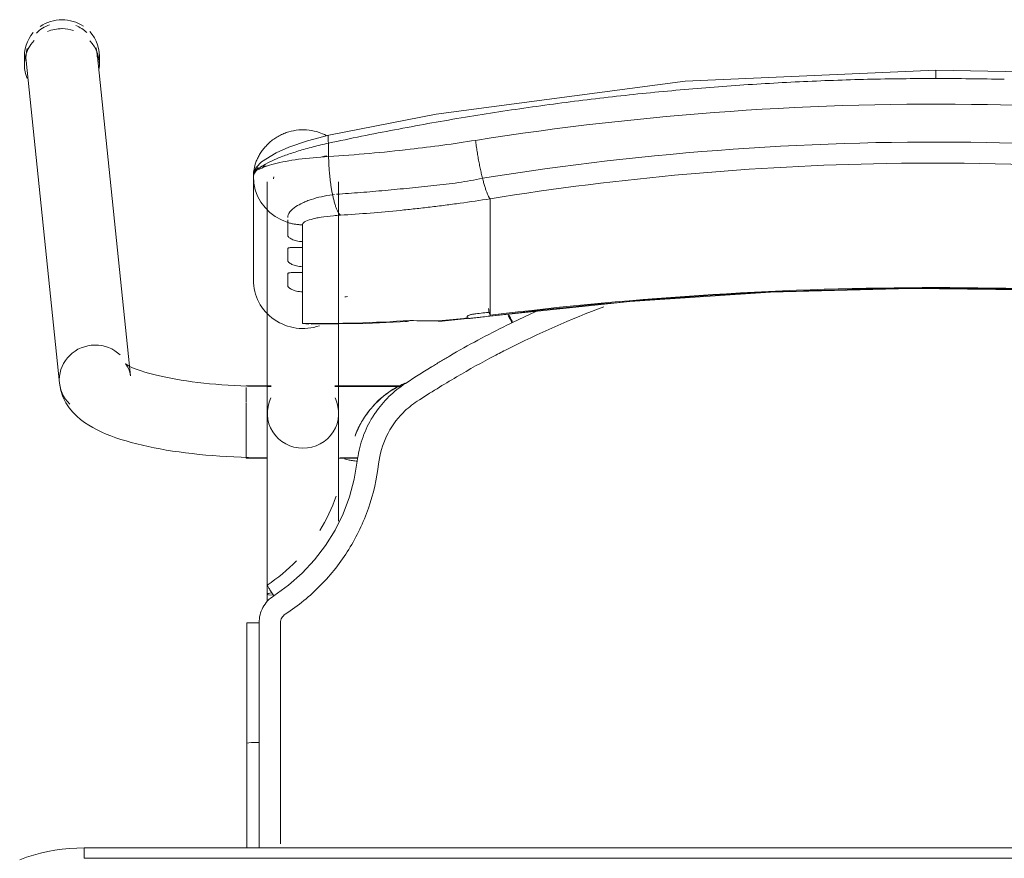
# Model space of a CAD drawing. Header units: metres. Extents: x 3 to 43.5, y -74 to -48.5.
# Tile 183 of 209: x 37.407 to 37.693, y -51.584 to -51.341. Entities that reach past the tile are written whole.
import ezdxf

# ---------------------------------------------------------------- set-up
doc = ezdxf.new("R2010")
doc.units = ezdxf.units.M
doc.layers.add('I-FURN', color=7, linetype='Continuous', lineweight=18)

# ---------------------------------------------------------------- blocks, each defined once
blk = doc.blocks.new('ConjuntoParaAlunoTamanho6 - CJA06_ConjuntoParaAlunoTamanho6-V2-1PAV - FRIGORÍFICA')
at = {"layer": 'I-FURN', "color": 253, "true_color": 0xaaaaaa}
for p, q in [((-0.2643, 0.29456), (-0.2643, 0.29197)), ((-0.23354, 0.20182), (-0.24321, 0.29526)), ((-0.24254, 0.29197), (-0.24254, 0.29456)), ((-0.2638, 0.29312), (-0.25413, 0.19969)), ((-0.1979, 0.25969), (-0.1979, 0.22964)), ((-0.19385, 0.25812), (-0.19385, 0.19097)), ((-0.19207, 0.25896), (-0.19202, 0.25906)), ((-0.19202, 0.25906), (-0.19192, 0.25949)), ((-0.17315, 0.19097), (-0.17315, 0.25812)), ((-0.19734, 0.2558), (-0.19665, 0.25395)), ((-0.17493, 0.25435), (-0.17437, 0.25441)), ((-0.19665, 0.25395), (-0.1957, 0.25221)), ((-0.1957, 0.25221), (-0.19451, 0.25062)), ((-0.12923, 0.2438), (-0.12923, 0.25317)), ((-0.12923, 0.24214), (-0.12923, 0.2438)), ((-0.18366, 0.24073), (-0.18366, 0.23904)), ((-0.12923, 0.24214), (-0.12923, 0.23653)), ((-0.12923, 0.23653), (-0.12923, 0.23486)), ((-0.12923, 0.23486), (-0.12923, 0.22925)), ((-0.18366, 0.23345), (-0.18366, 0.23176)), ((-0.12923, 0.22925), (-0.12923, 0.22759)), ((-0.18366, 0.22617), (-0.18366, 0.21701)), ((-0.12923, 0.22759), (-0.12923, 0.22197)), ((-0.12923, 0.22197), (-0.12923, 0.22031)), ((-0.11598, 0.22048), (-0.1227, 0.21732)), ((-0.14414, 0.21757), (-0.12926, 0.21915)), ((-0.18366, 0.21701), (-0.1818, 0.21679)), ((-0.19271, 0.19894), (-0.2, 0.19894)), ((-0.2, 0.19844), (-0.2, 0.19411)), ((-0.19271, 0.19879), (-0.19385, 0.19879)), ((-0.19385, 0.19879), (-0.19385, 0.19845)), ((-0.19385, 0.19845), (-0.19385, 0.19764)), ((-0.15474, 0.19894), (-0.17429, 0.19894)), ((-0.15494, 0.19879), (-0.17429, 0.19879)), ((-0.2, 0.19393), (-0.2, 0.18575)), ((-0.19385, 0.19367), (-0.19385, 0.1916)), ((-0.2, 0.18573), (-0.2, 0.17922)), ((-0.19385, 0.18688), (-0.19385, 0.18582)), ((-0.19385, 0.18371), (-0.19385, 0.18582)), ((-0.2, 0.17916), (-0.2, 0.17794)), ((-0.2, 0.17794), (-0.19377, 0.17794)), ((-0.19385, 0.17809), (-0.19385, 0.17951)), ((-0.17323, 0.17794), (-0.1676, 0.17794)), ((-0.17268, 0.17809), (-0.16757, 0.17809)), ((-0.19385, 0.13857), (-0.19385, 0.13643)), ((-0.19983, 0.13021), (-0.19982, 0.0953)), ((-0.19982, 0.06488), (-0.19982, 0.0953)), ((-0.19982, 0.0953), (-0.19982, 0.09529)), ((-0.19623, 0.09556), (-0.19738, 0.09554)), ((0.247, 0.06497), (-0.247, 0.06497)), ((-0.247, 0.06497), (-0.247, 0.06197)), ((0.247, 0.06497), (-0.247, 0.06497))]:
    blk.add_line(p, q, dxfattribs=at)
at = {"layer": 'I-FURN', "color": 253, "true_color": 0xaaaaaa, "flags": 128}
for points in [[(0.0001, 0.2904), (-0.07267, 0.28721), (-0.14486, 0.2777), (-0.17603, 0.27161)], [(0.17623, 0.27161), (0.10331, 0.28398), (0.03018, 0.28985), (0.0001, 0.2904)], [(-0.17603, 0.27161), (-0.18218, 0.26997), (-0.18761, 0.26812), (-0.19131, 0.26652), (-0.19557, 0.2639), (-0.19708, 0.26226), (-0.19765, 0.26113), (-0.1979, 0.25971)], [(-0.17607, 0.26928), (-0.17607, 0.26831), (-0.17607, 0.26734), (-0.17607, 0.26637), (-0.17607, 0.2654)], [(-0.1979, 0.24468), (-0.1979, 0.2522), (-0.1979, 0.25971)], [(-0.1979, 0.25969), (-0.19776, 0.25773), (-0.19734, 0.2558)], [(-0.1979, 0.25969), (-0.1979, 0.25218), (-0.1979, 0.24467), (-0.1979, 0.23715), (-0.1979, 0.22964)], [(-0.19451, 0.25062), (-0.19311, 0.2492), (-0.19152, 0.24799)], [(-0.19152, 0.24799), (-0.18977, 0.24701), (-0.1879, 0.24628)], [(-0.1879, 0.24243), (-0.1879, 0.24339), (-0.1879, 0.24435), (-0.1879, 0.24532), (-0.1879, 0.24628)], [(-0.18366, 0.24561), (-0.18366, 0.24439), (-0.18366, 0.24317), (-0.18366, 0.24195), (-0.18366, 0.24073)], [(-0.1879, 0.23515), (-0.1879, 0.23603), (-0.1879, 0.23692), (-0.1879, 0.2378), (-0.1879, 0.23868)], [(-0.18366, 0.23904), (-0.18366, 0.23764), (-0.18366, 0.23624), (-0.18366, 0.23485), (-0.18366, 0.23345)], [(-0.1879, 0.22787), (-0.1879, 0.22876), (-0.1879, 0.22964), (-0.1879, 0.23052), (-0.1879, 0.23141)], [(-0.18366, 0.23176), (-0.18366, 0.23036), (-0.18366, 0.22897), (-0.18366, 0.22757), (-0.18366, 0.22617)], [(-0.12926, 0.21915), (-0.08865, 0.22342), (-0.0479, 0.2261), (-0.00707, 0.22717), (0.03376, 0.22666), (0.07455, 0.22454), (0.11521, 0.22083), (0.12946, 0.21915)], [(-0.12923, 0.22031), (-0.12923, 0.22007), (-0.12923, 0.21984), (-0.12923, 0.21961), (-0.12923, 0.21937)], [(-0.18111, 0.21677), (-0.16533, 0.21701), (-0.15331, 0.21761)], [(-0.1359, 0.2187), (-0.1359, 0.21878), (-0.1359, 0.21886), (-0.1359, 0.21893), (-0.1359, 0.21901)], [(-0.23354, 0.20182), (-0.23373, 0.20287), (-0.23403, 0.20376), (-0.23437, 0.20445), (-0.23469, 0.20492), (-0.23492, 0.20521), (-0.23505, 0.20534), (-0.23507, 0.20536)], [(-0.23507, 0.20536), (-0.23501, 0.20531), (-0.23482, 0.20518), (-0.23451, 0.20499), (-0.23408, 0.20476), (-0.23355, 0.20449), (-0.23291, 0.2042), (-0.23217, 0.20389), (-0.23133, 0.20358), (-0.23041, 0.20326), (-0.22941, 0.20294), (-0.22832, 0.20262), (-0.22717, 0.2023), (-0.22594, 0.20199), (-0.22464, 0.20169), (-0.22328, 0.2014), (-0.22186, 0.20112), (-0.22039, 0.20086), (-0.21886, 0.2006), (-0.21729, 0.20036), (-0.21567, 0.20014), (-0.214, 0.19993), (-0.2123, 0.19973), (-0.21057, 0.19956), (-0.2088, 0.1994), (-0.207, 0.19926), (-0.20518, 0.19913), (-0.20334, 0.19903), (-0.20148, 0.19894), (-0.19961, 0.19888), (-0.19772, 0.19883), (-0.19583, 0.1988), (-0.19394, 0.19879), (-0.19385, 0.19879)], [(-0.25413, 0.19969), (-0.25375, 0.19762), (-0.25311, 0.19572), (-0.25226, 0.19403), (-0.25129, 0.19256), (-0.25023, 0.19128), (-0.24913, 0.19017), (-0.24799, 0.18919), (-0.24683, 0.18832), (-0.24563, 0.18753), (-0.24441, 0.18681), (-0.24316, 0.18615), (-0.24188, 0.18553), (-0.24055, 0.18496), (-0.23919, 0.18441), (-0.23778, 0.1839), (-0.23633, 0.18341), (-0.23483, 0.18295), (-0.2333, 0.18251), (-0.23171, 0.1821), (-0.23008, 0.1817), (-0.22841, 0.18133), (-0.2267, 0.18098), (-0.22495, 0.18064), (-0.22315, 0.18033), (-0.22132, 0.18004), (-0.21946, 0.17976), (-0.21756, 0.17951), (-0.21562, 0.17928), (-0.21366, 0.17906), (-0.21168, 0.17887), (-0.20967, 0.1787), (-0.20763, 0.17855), (-0.20558, 0.17842), (-0.20352, 0.17831), (-0.20144, 0.17823), (-0.19935, 0.17816), (-0.19725, 0.17811), (-0.19515, 0.17809), (-0.19385, 0.17809)], [(-0.19385, 0.13857), (-0.19385, 0.14057), (-0.19385, 0.14257), (-0.19385, 0.14457), (-0.19385, 0.14656), (-0.19385, 0.14855), (-0.19385, 0.15053), (-0.19385, 0.15249), (-0.19385, 0.15444), (-0.19385, 0.15637), (-0.19385, 0.15827), (-0.19385, 0.16015), (-0.19385, 0.162), (-0.19385, 0.16382), (-0.19385, 0.1656), (-0.19385, 0.16735), (-0.19385, 0.16905), (-0.19385, 0.17071), (-0.19385, 0.17233), (-0.19385, 0.1739), (-0.19385, 0.17541), (-0.19385, 0.17687), (-0.19385, 0.17828), (-0.19385, 0.17963), (-0.19385, 0.18092), (-0.19385, 0.18215), (-0.19385, 0.18331), (-0.19385, 0.18441), (-0.19385, 0.18544), (-0.19385, 0.1864), (-0.19385, 0.18729), (-0.19385, 0.1881), (-0.19385, 0.18885), (-0.19385, 0.18951), (-0.19385, 0.19011), (-0.19385, 0.19062), (-0.19385, 0.19097)], [(-0.17315, 0.19097), (-0.17315, 0.19051), (-0.17315, 0.18998), (-0.17315, 0.18937), (-0.17315, 0.18869), (-0.17315, 0.18793), (-0.17315, 0.1871), (-0.17315, 0.18619), (-0.17315, 0.18522), (-0.17315, 0.18417), (-0.17315, 0.18306), (-0.17315, 0.18188), (-0.17315, 0.18064), (-0.17315, 0.17934), (-0.17315, 0.17798), (-0.17315, 0.17656), (-0.17315, 0.17508), (-0.17315, 0.17355), (-0.17315, 0.17198), (-0.17315, 0.17035), (-0.17315, 0.16868), (-0.17315, 0.16696), (-0.17315, 0.16521), (-0.17315, 0.16342), (-0.17315, 0.16159), (-0.17315, 0.15974)], [(-0.16841, 0.18438), (-0.16841, 0.18437), (-0.16841, 0.18435), (-0.16841, 0.18434), (-0.16841, 0.18432)], [(-0.16774, 0.17706), (-0.16861, 0.17188), (-0.16997, 0.16679), (-0.17181, 0.16185), (-0.17415, 0.15713), (-0.17693, 0.15265), (-0.18013, 0.14846), (-0.18374, 0.14461), (-0.18771, 0.14113), (-0.19199, 0.13805)], [(-0.19623, 0.13025), (-0.19623, 0.12331), (-0.19623, 0.11637), (-0.19623, 0.10942), (-0.19623, 0.10249), (-0.19623, 0.09556)], [(-0.19738, 0.09554), (-0.19841, 0.0955), (-0.1992, 0.09544), (-0.19969, 0.09537), (-0.19982, 0.0953)], [(-0.247, 0.06497), (-0.24912, 0.06492), (-0.25124, 0.0648), (-0.25334, 0.06459), (-0.25544, 0.06429), (-0.25753, 0.06391), (-0.2596, 0.06345), (-0.26165, 0.0629), (-0.26367, 0.06228), (-0.26567, 0.06157)], [(0.247, 0.06197), (0.1235, 0.06197), (0, 0.06197), (-0.1235, 0.06197), (-0.247, 0.06197)], [(-0.247, 0.06197), (-0.1235, 0.06197), (0, 0.06197), (0.1235, 0.06197), (0.247, 0.06197)]]:
    blk.add_lwpolyline(points, dxfattribs=at)
at = {"layer": 'I-FURN', "color": 253, "true_color": 0xaaaaaa}
for centre, major_axis, ratio, start_param, end_param in [((-0.25351, 0.29419), (0.01029, 0.00107), 0.967158, 1.815725, 2.256389), ((-0.25342, 0.29456), (0.01088, 0), 0.965926, 1.570796, 2.185058), ((-0.25342, 0.29456), (0.01088, 0), 0.965926, 0.959427, 1.570796), ((-0.25351, 0.29419), (0.01029, 0.00107), 0.967158, 0.685592, 1.060105), ((-0.25342, 0.29456), (0.01088, 0), 0.965926, 2.438822, 3.243525), ((-0.25342, 0.29197), (0.01088, 0), 0.965926, 1.570796, 1.965237), ((-0.25342, 0.29197), (0.01088, 0), 0.965926, 1.257624, 1.559899), ((-0.25342, 0.29456), (0.01088, 0), 0.965926, 6.170166, 7.020457), ((-0.25342, 0.29197), (0.01088, 0), 0.965926, 2.404268, 3.526261), ((-0.25342, 0.29197), (0.01088, 0), 0.965926, 6.182855, 7.015454), ((-0.25351, 0.29419), (0.01029, 0.00107), 0.967158, 6.18338, 6.464028), ((-0.25351, 0.29419), (0.01029, 0.00107), 0.967158, 2.780211, 3.141593), ((-0.1835, 0.22964), (-0.0144, 0), 0.978148, 0, 1.909658), ((0.0001, -0.77159), (1.0211, 0), 0.978148, 1.443771, 1.697822), ((0.0001, -0.77117), (1.0209, 0), 0.978148, 1.443771, 1.697822), ((-0.17927, 0.60128), (0.385, 0), 0.978148, 4.732926, 4.735013), ((-0.17927, 0.60356), (0.395, 0), 0.978148, 4.828782, 4.839414), ((-0.1305, 0.22908), (-0.00124, 0.00992), 0.026339, 2.463316, 2.789234), ((-0.17927, 0.60336), (0.395, 0), 0.978148, 4.701279, 4.780293), ((-0.14501, 0.22754), (-0.00087, 0.00996), 0.018501, 2.957526, 3.350225), ((-0.17927, 0.60263), (0.395, 0), 0.978148, 4.801491, 4.822541), ((-0.17927, 0.60221), (0.3948, 0), 0.978148, 4.828842, 4.839414), ((-0.24383, 0.20075), (0.01029, 0.00107), 0.967158, 1.470991, 3.041787), ((-0.24383, 0.20075), (0.01029, 0.00107), 0.967158, 0.685592, 1.470991), ((-0.24383, 0.20075), (0.01029, 0.00107), 0.967158, 3.041787, 3.827185), ((-0.1835, 0.19097), (0.01035, 0), 0.978148, 2.686587, 4.712389), ((-0.1835, 0.19097), (0.01035, 0), 0.978148, 4.712389, 6.738191), ((-0.1835, 0.13857), (0.01035, 0), 0.069756, 2.648425, 3.665191)]:
    blk.add_ellipse(centre, major_axis=major_axis, ratio=ratio, start_param=start_param, end_param=end_param, dxfattribs=at)
for points in [[(0.0001, 0.29036), (0.0001, 0.29029), (0.0001, 0.29001), (0.0001, 0.28916), (0.0001, 0.28841), (0.0001, 0.28802)], [(-0.05929, 0.28591), (-0.06588, 0.28544), (-0.07245, 0.28489), (-0.07901, 0.28427)], [(-0.03953, 0.28708), (-0.04612, 0.28677), (-0.05271, 0.28638), (-0.05929, 0.28591)], [(-0.01972, 0.28779), (-0.02633, 0.28763), (-0.03293, 0.2874), (-0.03953, 0.28708)], [(0.0001, 0.28802), (-0.00651, 0.28802), (-0.01312, 0.28795), (-0.01972, 0.28779)], [(0.01992, 0.28779), (0.01332, 0.28795), (0.00671, 0.28802), (0.0001, 0.28802)], [(-0.07901, 0.28427), (-0.08557, 0.28365), (-0.09211, 0.28295), (-0.09864, 0.28217)], [(-0.09864, 0.28217), (-0.10517, 0.28139), (-0.11169, 0.28054), (-0.11819, 0.27961)], [(-0.11819, 0.27961), (-0.12468, 0.27869), (-0.13116, 0.27768), (-0.13762, 0.27661)], [(-0.13762, 0.27661), (-0.14407, 0.27553), (-0.15051, 0.27438), (-0.15692, 0.27316)], [(-0.15692, 0.27316), (-0.16332, 0.27194), (-0.16971, 0.27065), (-0.17607, 0.26928)], [(-0.13346, 0.2701), (-0.13339, 0.26956), (-0.13324, 0.26848), (-0.133, 0.26684), (-0.13272, 0.2652), (-0.13242, 0.26359), (-0.13211, 0.26203), (-0.13178, 0.26053), (-0.13155, 0.25959), (-0.13144, 0.25914)], [(-0.17656, 0.26565), (-0.17701, 0.26553), (-0.17746, 0.26541), (-0.17791, 0.26528)], [(-0.17607, 0.2654), (-0.17914, 0.26523), (-0.18504, 0.2647), (-0.19219, 0.26337), (-0.19528, 0.26223), (-0.19632, 0.26161)], [(-0.17607, 0.2654), (-0.17606, 0.26498), (-0.17604, 0.26413), (-0.17598, 0.26285), (-0.1759, 0.26156), (-0.17579, 0.26028), (-0.17566, 0.25902), (-0.17551, 0.25778), (-0.17533, 0.25659), (-0.17514, 0.25544), (-0.175, 0.25471), (-0.17493, 0.25435)], [(-0.19735, 0.26083), (-0.19771, 0.26046), (-0.1979, 0.26008), (-0.1979, 0.25969)], [(-0.12923, 0.25317), (-0.12932, 0.25327), (-0.1295, 0.25353), (-0.1298, 0.25409), (-0.13011, 0.25481), (-0.13044, 0.25568), (-0.13077, 0.2567), (-0.1311, 0.25786), (-0.13133, 0.2587), (-0.13144, 0.25914)], [(-0.17493, 0.25435), (-0.17484, 0.25392), (-0.17465, 0.25308), (-0.17435, 0.25195), (-0.17403, 0.25093), (-0.17369, 0.25006), (-0.17347, 0.24958), (-0.17335, 0.24936)], [(-0.1879, 0.24778), (-0.18791, 0.24829), (-0.18771, 0.24881), (-0.18731, 0.24933)], [(-0.16398, 0.24902), (-0.16687, 0.24878), (-0.16977, 0.24858), (-0.17265, 0.2484)], [(-0.14661, 0.25076), (-0.14806, 0.25058), (-0.14951, 0.25042), (-0.15095, 0.25026)], [(-0.14226, 0.2513), (-0.14371, 0.25111), (-0.14516, 0.25093), (-0.14661, 0.25076)], [(-0.1879, 0.24628), (-0.18756, 0.24617), (-0.18687, 0.24599), (-0.18581, 0.24578), (-0.18474, 0.24565), (-0.18402, 0.24561), (-0.18366, 0.24561)], [(-0.09625, 0.22184), (-0.10584, 0.21825), (-0.1152, 0.21414), (-0.12434, 0.2095)], [(-0.15397, 0.21772), (-0.15349, 0.21752), (-0.153, 0.21758), (-0.15247, 0.21788)], [(-0.15247, 0.21788), (-0.15113, 0.21782), (-0.1484, 0.21775), (-0.14556, 0.21776), (-0.14412, 0.21779)], [(-0.1359, 0.21901), (-0.1359, 0.21905), (-0.13586, 0.21912), (-0.13573, 0.21923), (-0.13549, 0.21935), (-0.13518, 0.21946), (-0.13479, 0.21957), (-0.13436, 0.21967), (-0.1339, 0.21974), (-0.13357, 0.21979), (-0.1334, 0.21981)], [(-0.13585, 0.2186), (-0.13587, 0.21862), (-0.13589, 0.21865), (-0.1359, 0.21868), (-0.1359, 0.2187)], [(-0.1227, 0.21732), (-0.12297, 0.21719), (-0.12353, 0.21692), (-0.12408, 0.21665), (-0.12436, 0.21651)], [(-0.12335, 0.21813), (-0.12356, 0.21856), (-0.12377, 0.21898), (-0.12395, 0.21936)], [(-0.12289, 0.21723), (-0.12304, 0.21753), (-0.12319, 0.21783), (-0.12334, 0.21813)], [(-0.12436, 0.21651), (-0.12717, 0.21512), (-0.13276, 0.21224), (-0.13826, 0.20916), (-0.14098, 0.20758)], [(-0.12434, 0.2095), (-0.12494, 0.2092), (-0.12615, 0.20858), (-0.12737, 0.20794), (-0.12798, 0.20762)], [(-0.12798, 0.20762), (-0.13157, 0.20574), (-0.13889, 0.20168), (-0.14651, 0.19698), (-0.1504, 0.19445)], [(-0.14098, 0.20758), (-0.14188, 0.20704), (-0.14368, 0.20597), (-0.14546, 0.20487), (-0.14635, 0.20432)], [(-0.14638, 0.20431), (-0.14762, 0.20355), (-0.1501, 0.202), (-0.15256, 0.20043), (-0.15378, 0.19963)], [(-0.16501, 0.19076), (-0.16447, 0.19151), (-0.16331, 0.19295), (-0.16135, 0.19493), (-0.15919, 0.19669), (-0.15764, 0.19771), (-0.15683, 0.19818)], [(-0.15378, 0.19963), (-0.1555, 0.19851), (-0.15869, 0.19594), (-0.16134, 0.1928), (-0.1625, 0.1911)], [(-0.1568, 0.1982), (-0.15577, 0.19879), (-0.15477, 0.19929), (-0.15379, 0.1997)], [(-0.1504, 0.19445), (-0.15113, 0.19396), (-0.15256, 0.19293), (-0.15386, 0.19174), (-0.15448, 0.19112)], [(-0.16371, 0.18924), (-0.16479, 0.18738), (-0.16656, 0.18343), (-0.1675, 0.1792), (-0.16774, 0.17706)], [(-0.1625, 0.1911), (-0.16271, 0.1908), (-0.16313, 0.19018), (-0.16352, 0.18955), (-0.16371, 0.18924)], [(-0.15448, 0.19112), (-0.15645, 0.18912), (-0.15969, 0.18452), (-0.16124, 0.17915), (-0.16156, 0.17636)], [(-0.16774, 0.17706), (-0.16823, 0.17712), (-0.16921, 0.17725), (-0.17046, 0.17746), (-0.17128, 0.17766), (-0.17147, 0.17776), (-0.17146, 0.1778)], [(-0.17391, 0.16699), (-0.17512, 0.16348), (-0.17671, 0.16011), (-0.17864, 0.15696)], [(-0.1854, 0.14823), (-0.18797, 0.14558), (-0.19084, 0.14321), (-0.19391, 0.14119)], [(-0.19391, 0.14119), (-0.19393, 0.14119), (-0.19385, 0.14103), (-0.19344, 0.14033), (-0.19278, 0.13928), (-0.19225, 0.13846), (-0.19199, 0.13805)], [(-0.19199, 0.13805), (-0.19265, 0.13762), (-0.19383, 0.13663), (-0.19519, 0.13473), (-0.19604, 0.13255), (-0.19622, 0.13104), (-0.19623, 0.13025)], [(-0.18863, 0.13277), (-0.18884, 0.13263), (-0.18922, 0.13231), (-0.18966, 0.1317), (-0.18994, 0.13099), (-0.19, 0.1305), (-0.19, 0.13025)], [(-0.19623, 0.13025), (-0.19672, 0.13025), (-0.1977, 0.13025), (-0.19891, 0.13024), (-0.19969, 0.13022), (-0.19984, 0.13021), (-0.19982, 0.1302)], [(-0.19982, 0.12147), (-0.19982, 0.12438), (-0.19982, 0.12729), (-0.19982, 0.1302)], [(-0.19982, 0.1302), (-0.19982, 0.12438), (-0.19982, 0.11273), (-0.19982, 0.1011), (-0.19982, 0.09529)], [(-0.19982, 0.09528), (-0.19982, 0.1011), (-0.19982, 0.10691), (-0.19982, 0.11273)], [(-0.19982, 0.09529), (-0.19982, 0.08515), (-0.19982, 0.07502), (-0.19982, 0.06488)], [(-0.19982, 0.06488), (-0.19982, 0.06837), (-0.19982, 0.07185), (-0.19982, 0.07534)]]:
    blk.add_open_spline(points, degree=3, dxfattribs=at)
for points, knots in [([(-0.13346, 0.2701), (-0.0847, 0.2778), (0.00519, 0.28415), (0.09466, 0.27626), (0.13366, 0.2701)], [-1, -1, -1, -1, -0.444444, 0, 0, 0, 0]), ([(-0.1979, 0.25971), (-0.1979, 0.26019), (-0.19783, 0.26127), (-0.19747, 0.26287), (-0.19695, 0.2643), (-0.19642, 0.26543), (-0.19585, 0.26637), (-0.19534, 0.26711), (-0.19492, 0.26766), (-0.19447, 0.26819), (-0.19382, 0.2689), (-0.19291, 0.26975), (-0.1919, 0.27053), (-0.19105, 0.27107), (-0.1904, 0.27144), (-0.18973, 0.27177), (-0.18883, 0.27217), (-0.18719, 0.27275), (-0.18474, 0.2732), (-0.18174, 0.27315), (-0.17906, 0.27255), (-0.17745, 0.27187), (-0.17679, 0.27153)], [0, 0, 0, 0, 0.0625, 0.125, 0.15625, 0.1875, 0.21875, 0.234375, 0.25, 0.265625, 0.28125, 0.3125, 0.34375, 0.359375, 0.375, 0.390625, 0.40625, 0.4375, 0.5, 0.5625, 0.625, 0.6721865, 0.6721865, 0.6721865, 0.6721865]), ([(-0.1761, 0.27156), (-0.17616, 0.27149), (-0.17627, 0.27106), (-0.17619, 0.27003), (-0.17607, 0.26928)], [0.625, 0.625, 0.625, 0.625, 0.75, 1, 1, 1, 1]), ([(-0.1979, 0.25971), (-0.1979, 0.26034), (-0.19688, 0.26187), (-0.19282, 0.26411), (-0.18865, 0.26578), (-0.18491, 0.26704), (-0.18064, 0.26823), (-0.1776, 0.26895), (-0.17607, 0.26928)], [0, 0, 0, 0, 0.25, 0.5, 0.625, 0.75, 0.875, 1, 1, 1, 1]), ([(-0.17607, 0.2654), (-0.1682, 0.2659), (-0.154, 0.26716), (-0.13977, 0.2691), (-0.13346, 0.2701)], [-1, -1, -1, -1, -0.444444, 0, 0, 0, 0]), ([(-0.13144, 0.25914), (-0.08343, 0.26683), (0.00512, 0.27318), (0.09323, 0.26529), (0.13164, 0.25914)], [-1, -1, -1, -1, -0.444444, 0, 0, 0, 0]), ([(0.12943, 0.25317), (0.08224, 0.26075), (-0.00484, 0.26702), (-0.09148, 0.25924), (-0.12923, 0.25317)], [-1, -1, -1, -1, -0.444444, 0, 0, 0, 0]), ([(-0.1965, 0.2622), (-0.19671, 0.26207), (-0.1971, 0.26176), (-0.19769, 0.26096), (-0.1979, 0.26021), (-0.1979, 0.25971)], [0.75, 0.75, 0.75, 0.75, 0.8125, 0.875, 1, 1, 1, 1]), ([(-0.19421, 0.2626), (-0.1945, 0.26266), (-0.19502, 0.2627), (-0.19554, 0.2626), (-0.19576, 0.26254)], [0.5473049, 0.5473049, 0.5473049, 0.5473049, 0.625, 0.6812684, 0.6812684, 0.6812684, 0.6812684]), ([(-0.17381, 0.25447), (-0.17147, 0.25462), (-0.16677, 0.25497), (-0.1597, 0.25557), (-0.1538, 0.25614), (-0.14908, 0.25663), (-0.14554, 0.25703), (-0.14198, 0.25739), (-0.13843, 0.25782), (-0.13492, 0.25842), (-0.13259, 0.25889), (-0.13144, 0.25914)], [0, 0, 0, 0, 0.166667, 0.333333, 0.5, 0.583333, 0.666667, 0.75, 0.833333, 0.916667, 1, 1, 1, 1]), ([(-0.18731, 0.24933), (-0.18691, 0.24986), (-0.18588, 0.25077), (-0.184, 0.25182), (-0.1824, 0.2525), (-0.17978, 0.25344), (-0.17715, 0.25404), (-0.17493, 0.25435)], [0.2, 0.2, 0.2, 0.2, 0.4, 0.55, 0.625, 0.7, 1, 1, 1, 1]), ([(-0.12923, 0.25317), (-0.13213, 0.25271), (-0.13647, 0.25207), (-0.14082, 0.25148), (-0.14226, 0.2513)], [-1, -1, -1, -1, -0.8, -0.7, -0.7, -0.7, -0.7]), ([(-0.17331, 0.24929), (-0.17321, 0.2491), (-0.17299, 0.24875), (-0.17277, 0.2485), (-0.17265, 0.2484)], [0.7307276, 0.7307276, 0.7307276, 0.7307276, 0.8571429, 1, 1, 1, 1]), ([(-0.15095, 0.25026), (-0.1524, 0.2501), (-0.15675, 0.24964), (-0.16109, 0.24925), (-0.16398, 0.24902)], [-0.4999999, -0.4999999, -0.4999999, -0.4999999, -0.4, -0.2, -0.2, -0.2, -0.2]), ([(-0.1879, 0.24628), (-0.1879, 0.24644), (-0.1879, 0.2467), (-0.1879, 0.247), (-0.1879, 0.2471)], [0, 0, 0, 0, 0.4, 0.6, 0.6, 0.6, 0.6]), ([(-0.17265, 0.2484), (-0.17333, 0.24836), (-0.17532, 0.24821), (-0.17777, 0.24791), (-0.17985, 0.24753), (-0.18163, 0.2471), (-0.18322, 0.24646), (-0.18366, 0.2459), (-0.18366, 0.24561)], [-1, -1, -1, -1, -0.888889, -0.666667, -0.555556, -0.444444, -0.222222, 0, 0, 0, 0]), ([(-0.18366, 0.24073), (-0.18428, 0.24075), (-0.18512, 0.24088), (-0.18609, 0.24117), (-0.18671, 0.24142), (-0.18723, 0.2417), (-0.18762, 0.24198), (-0.18784, 0.24222), (-0.1879, 0.24236), (-0.1879, 0.24243)], [0, 0, 0, 0, 0.25, 0.375, 0.5, 0.625, 0.75, 0.875, 1, 1, 1, 1]), ([(-0.1879, 0.23868), (-0.1879, 0.23875), (-0.18784, 0.23885), (-0.18762, 0.23896), (-0.18723, 0.23902), (-0.18671, 0.23904), (-0.18609, 0.23904), (-0.18512, 0.23903), (-0.18428, 0.23902), (-0.18366, 0.23904)], [0, 0, 0, 0, 0.125, 0.25, 0.375, 0.5, 0.625, 0.75, 1, 1, 1, 1]), ([(-0.18366, 0.23345), (-0.18428, 0.23348), (-0.18512, 0.2336), (-0.18609, 0.23389), (-0.18671, 0.23414), (-0.18723, 0.23442), (-0.18762, 0.2347), (-0.18784, 0.23494), (-0.1879, 0.23508), (-0.1879, 0.23515)], [0, 0, 0, 0, 0.25, 0.375, 0.5, 0.625, 0.75, 0.875, 1, 1, 1, 1]), ([(-0.1879, 0.23141), (-0.1879, 0.23147), (-0.18784, 0.23158), (-0.18762, 0.23168), (-0.18723, 0.23174), (-0.18671, 0.23176), (-0.18609, 0.23176), (-0.18512, 0.23175), (-0.18428, 0.23175), (-0.18366, 0.23176)], [0, 0, 0, 0, 0.125, 0.25, 0.375, 0.5, 0.625, 0.75, 1, 1, 1, 1]), ([(-0.18366, 0.22617), (-0.18428, 0.2262), (-0.18512, 0.22633), (-0.18609, 0.22661), (-0.18671, 0.22687), (-0.18723, 0.22714), (-0.18762, 0.22742), (-0.18784, 0.22767), (-0.1879, 0.22781), (-0.1879, 0.22787)], [0, 0, 0, 0, 0.25, 0.375, 0.5, 0.625, 0.75, 0.875, 1, 1, 1, 1]), ([(-0.1334, 0.21866), (-0.1337, 0.21862), (-0.13425, 0.21856), (-0.13488, 0.2185), (-0.13529, 0.21849), (-0.13555, 0.2185), (-0.13573, 0.21853), (-0.13582, 0.21857), (-0.13585, 0.2186)], [0, 0, 0, 0, 0.25, 0.5, 0.625, 0.75, 0.875, 1, 1, 1, 1]), ([(-0.12388, 0.21967), (-0.12372, 0.21936), (-0.12333, 0.2186), (-0.12291, 0.21776), (-0.1227, 0.21732)], [0.5302375, 0.5302375, 0.5302375, 0.5302375, 0.75, 1, 1, 1, 1]), ([(-0.15863, 0.1971), (-0.16081, 0.19558), (-0.16383, 0.19273), (-0.16686, 0.18807), (-0.16796, 0.18563), (-0.16841, 0.18438)], [0, 0, 0, 0, 0.5, 0.75, 1, 1, 1, 1]), ([(-0.15399, 0.19969), (-0.15438, 0.19952), (-0.156, 0.19877), (-0.15753, 0.19787), (-0.15863, 0.1971)], [0.6694657, 0.6694657, 0.6694657, 0.6694657, 0.75, 1, 1, 1, 1]), ([(-0.16841, 0.18432), (-0.16799, 0.18547), (-0.16725, 0.18714), (-0.16604, 0.18925), (-0.16537, 0.19026), (-0.16501, 0.19076)], [0, 0, 0, 0, 0.5, 0.75, 1, 1, 1, 1]), ([(-0.16156, 0.17636), (-0.16208, 0.17191), (-0.16353, 0.16549), (-0.16692, 0.15729), (-0.1701, 0.15145), (-0.17391, 0.14602), (-0.17976, 0.13936), (-0.18487, 0.13521), (-0.18863, 0.13277)], [0, 0, 0, 0, 0.25, 0.375, 0.5, 0.625, 0.75, 1, 1, 1, 1]), ([(-0.19, 0.13025), (-0.19, 0.12863), (-0.19, 0.12547), (-0.19, 0.12092), (-0.19, 0.1173), (-0.19, 0.1145), (-0.19, 0.11243), (-0.19, 0.11052), (-0.19, 0.10828), (-0.19, 0.10624), (-0.19, 0.10408), (-0.19, 0.10228), (-0.19, 0.10023), (-0.19, 0.09774), (-0.19, 0.09515), (-0.19, 0.09189), (-0.19, 0.08842), (-0.19, 0.08419), (-0.19, 0.08049), (-0.19, 0.07684), (-0.19, 0.07351), (-0.19, 0.07081), (-0.19, 0.0683), (-0.19, 0.06666), (-0.19, 0.06612)], [0, 0, 0, 0, 0.03125, 0.0625, 0.09375, 0.109375, 0.125, 0.140625, 0.15625, 0.1875, 0.203125, 0.21875, 0.234375, 0.25, 0.265625, 0.28125, 0.3125, 0.328125, 0.34375, 0.359375, 0.3671875, 0.375, 0.3828125, 0.3865101, 0.3865101, 0.3865101, 0.3865101]), ([(-0.19623, 0.06488), (-0.19623, 0.06802), (-0.19623, 0.0747), (-0.19623, 0.0849), (-0.19623, 0.09203), (-0.19623, 0.09556)], [0.8397159, 0.8397159, 0.8397159, 0.8397159, 0.8888889, 0.9444444, 1, 1, 1, 1])]:
    blk.add_open_spline(points, degree=3, knots=knots, dxfattribs=at)
blk = doc.blocks.new('4 GRE - ESCOLA DE CINEMA E AUDIOVISUAL CINE REX R07_rvt-1-1PAV - FRIGORÍFICA')
at = {"layer": 'I-FURN', "color": 253, "lineweight": 18, "true_color": 0xaaaaaa}
blk.add_blockref('ConjuntoParaAlunoTamanho6 - CJA06_ConjuntoParaAlunoTamanho6-V2-1PAV - FRIGORÍFICA', (37.67274, -51.6463), dxfattribs=at)

msp = doc.modelspace()

# ---------------------------------------------------------------- block references
at = {"lineweight": 5}
msp.add_blockref('4 GRE - ESCOLA DE CINEMA E AUDIOVISUAL CINE REX R07_rvt-1-1PAV - FRIGORÍFICA', (0, 0), dxfattribs=at)

doc.saveas('drawing.dxf')
